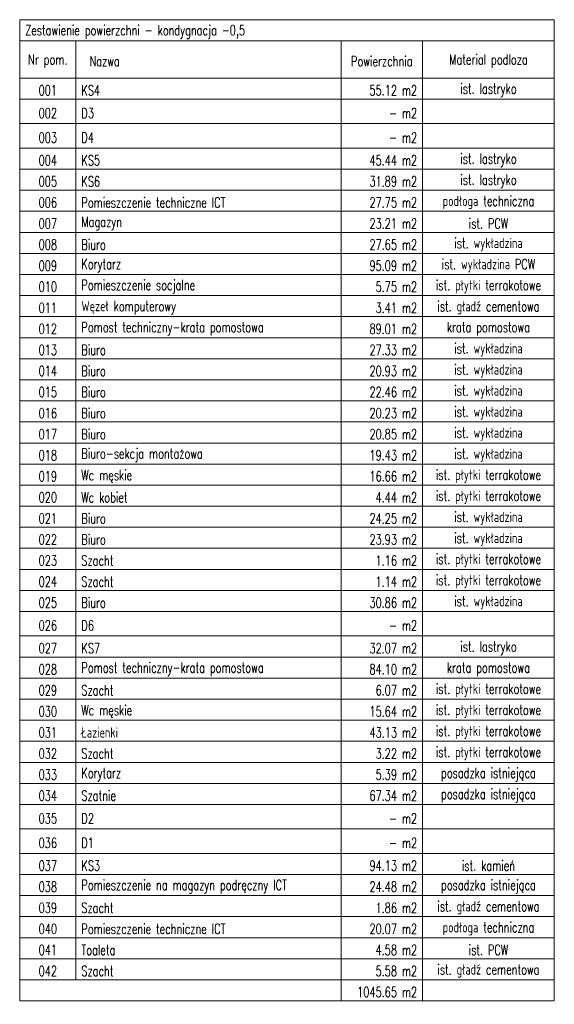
# Model space of a CAD drawing. Header units: centimetres. Extents: x -10702 to 24628, y -4437 to 19798.
# Tile 6 of 92: x -2880 to -2093, y 12430 to 13879. Entities that reach past the tile are written whole.
import ezdxf

# ---------------------------------------------------------------- set-up
doc = ezdxf.new("R2010")
doc.units = ezdxf.units.CM
doc.layers.add('ARCH_TABELKA', color=8, linetype='Continuous', lineweight=5)
doc.styles.add('ROMANSCIENKI', font='ROMANS.shx', dxfattribs={"width": 0.7})

msp = doc.modelspace()

# ---------------------------------------------------------------- linework, layer by layer
at = {"layer": 'ARCH_TABELKA', "linetype": 'Continuous', "lineweight": 5}
for p, q in [((-2879.924, 13879.327), (-2879.924, 12435.327)), ((-2093.424, 13879.327), (-2879.924, 13879.327)), ((-2093.424, 12435.327), (-2093.424, 13879.327)), ((-2879.924, 13848.327), (-2093.424, 13848.327)), ((-2797.174, 12466.327), (-2797.174, 13848.327)), ((-2407.174, 12435.327), (-2407.174, 13848.327)), ((-2287.174, 12435.327), (-2287.174, 13848.327)), ((-2879.924, 13793.327), (-2093.424, 13793.327)), ((-2879.924, 13762.327), (-2093.424, 13762.327)), ((-2879.924, 13726.327), (-2093.424, 13726.327)), ((-2879.924, 13690.327), (-2093.424, 13690.327)), ((-2879.924, 13659.327), (-2093.424, 13659.327)), ((-2879.924, 13628.327), (-2093.424, 13628.327)), ((-2879.924, 13597.327), (-2093.424, 13597.327)), ((-2879.924, 13566.327), (-2093.424, 13566.327)), ((-2879.924, 13535.327), (-2093.424, 13535.327)), ((-2879.924, 13504.327), (-2093.424, 13504.327)), ((-2879.924, 13473.327), (-2093.424, 13473.327)), ((-2879.924, 13442.327), (-2093.424, 13442.327)), ((-2879.924, 13411.327), (-2093.424, 13411.327)), ((-2879.924, 13380.327), (-2093.424, 13380.327)), ((-2879.924, 13349.327), (-2093.424, 13349.327)), ((-2879.924, 13318.327), (-2093.424, 13318.327)), ((-2879.924, 13287.327), (-2093.424, 13287.327)), ((-2879.924, 13256.327), (-2093.424, 13256.327)), ((-2879.924, 13225.327), (-2093.424, 13225.327)), ((-2879.924, 13194.327), (-2093.424, 13194.327)), ((-2879.924, 13163.327), (-2093.424, 13163.327)), ((-2879.924, 13132.327), (-2093.424, 13132.327)), ((-2879.924, 13101.327), (-2093.424, 13101.327)), ((-2879.924, 13070.327), (-2093.424, 13070.327)), ((-2879.924, 13039.327), (-2093.424, 13039.327)), ((-2879.924, 13008.327), (-2093.424, 13008.327)), ((-2879.924, 12972.327), (-2093.424, 12972.327)), ((-2879.924, 12941.327), (-2093.424, 12941.327)), ((-2879.924, 12910.327), (-2093.424, 12910.327)), ((-2879.924, 12879.327), (-2093.424, 12879.327)), ((-2879.924, 12848.327), (-2093.424, 12848.327)), ((-2879.924, 12817.327), (-2093.424, 12817.327)), ((-2879.924, 12786.327), (-2093.424, 12786.327)), ((-2879.924, 12755.327), (-2093.424, 12755.327)), ((-2879.924, 12724.327), (-2093.424, 12724.327)), ((-2879.924, 12688.327), (-2093.424, 12688.327)), ((-2879.924, 12652.327), (-2093.424, 12652.327)), ((-2879.924, 12621.327), (-2093.424, 12621.327)), ((-2879.924, 12590.327), (-2093.424, 12590.327)), ((-2879.924, 12559.327), (-2093.424, 12559.327)), ((-2879.924, 12528.327), (-2093.424, 12528.327)), ((-2879.924, 12497.327), (-2093.424, 12497.327)), ((-2879.924, 12466.327), (-2093.424, 12466.327)), ((-2879.924, 12435.327), (-2093.424, 12435.327))]:
    msp.add_line(p, q, dxfattribs=at)

# ---------------------------------------------------------------- texts
at = {"layer": 'ARCH_TABELKA', "linetype": 'Continuous', "lineweight": 5, "char_height": 15, "style": 'ROMANSCIENKI'}
for s, insert, width, attachment_point in [('Zestawienie powierzchni - kondygnacja -0,5', (-2871.924, 13861.327), 770.5, 4), ('Nr pom.', (-2838.549, 13818.327), 66.75, 5), ('Nazwa', (-2777.174, 13818.327), 350, 4), ('Powierzchnia ', (-2347.174, 13818.327), 80, 5), ('Material podloza', (-2190.299, 13818.327), 177.75, 5), ('001', (-2838.549, 13775.327), 66.75, 5), ('KS4', (-2789.174, 13775.327), 374, 4), ('55.12 m2', (-2295.174, 13775.327), 104, 6), ('ist. lastryko', (-2190.299, 13775.327), 177.75, 5), ('002', (-2838.549, 13741.827), 66.75, 5), ('D3', (-2789.174, 13741.827), 374, 4), ('- m2', (-2295.174, 13741.827), 104, 6), ('003', (-2838.549, 13705.827), 66.75, 5), ('D4', (-2789.174, 13705.827), 374, 4), ('- m2', (-2295.174, 13705.827), 104, 6), ('004', (-2838.549, 13672.327), 66.75, 5), ('KS5', (-2789.174, 13672.327), 374, 4), ('45.44 m2', (-2295.174, 13672.327), 104, 6), ('ist. lastryko', (-2190.299, 13672.327), 177.75, 5), ('005', (-2838.549, 13641.327), 66.75, 5), ('KS6', (-2789.174, 13641.327), 374, 4), ('31.89 m2', (-2295.174, 13641.327), 104, 6), ('ist. lastryko', (-2190.299, 13641.327), 177.75, 5), ('podłoga techniczna', (-2190.299, 13610.327), 177.75, 5), ('006', (-2838.549, 13610.327), 66.75, 5), ('Pomieszczenie techniczne ICT', (-2789.174, 13610.327), 374, 4), ('27.75 m2', (-2295.174, 13610.327), 104, 6), ('007', (-2838.549, 13579.327), 66.75, 5), ('Magazyn', (-2789.174, 13579.327), 374, 4), ('23.21 m2', (-2295.174, 13579.327), 104, 6), ('ist. PCW', (-2190.299, 13579.327), 177.75, 5), ('008', (-2838.549, 13548.327), 66.75, 5), ('Biuro', (-2789.174, 13548.327), 374, 4), ('27.65 m2', (-2295.174, 13548.327), 104, 6), ('ist. wykładzina', (-2190.299, 13548.327), 177.75, 5), ('ist. wykładzina PCW', (-2190.299, 13517.327), 177.75, 5), ('009', (-2838.549, 13517.327), 66.75, 5), ('Korytarz', (-2789.174, 13517.327), 374, 4), ('95.09 m2', (-2295.174, 13517.327), 104, 6), ('ist. płytki terrakotowe', (-2190.299, 13486.327), 177.75, 5), ('010', (-2838.549, 13486.327), 66.75, 5), ('Pomieszczenie socjalne', (-2789.174, 13486.327), 374, 4), ('5.75 m2', (-2295.174, 13486.327), 104, 6), ('ist. gładź cementowa', (-2190.299, 13455.327), 177.75, 5), ('011', (-2838.549, 13455.327), 66.75, 5), ('Węzeł komputerowy', (-2789.174, 13455.327), 374, 4), ('3.41 m2', (-2295.174, 13455.327), 104, 6), ('012', (-2838.549, 13424.327), 66.75, 5), ('Pomost techniczny-krata pomostowa', (-2789.174, 13424.327), 374, 4), ('89.01 m2', (-2295.174, 13424.327), 104, 6), ('krata pomostowa', (-2190.299, 13424.327), 177.75, 5), ('ist. wykładzina', (-2190.299, 13393.327), 177.75, 5), ('013', (-2838.549, 13393.327), 66.75, 5), ('Biuro', (-2789.174, 13393.327), 374, 4), ('27.33 m2', (-2295.174, 13393.327), 104, 6), ('014', (-2838.549, 13362.327), 66.75, 5), ('Biuro', (-2789.174, 13362.327), 374, 4), ('20.93 m2', (-2295.174, 13362.327), 104, 6), ('ist. wykładzina', (-2190.299, 13362.327), 177.75, 5), ('015', (-2838.549, 13331.327), 66.75, 5), ('Biuro', (-2789.174, 13331.327), 374, 4), ('22.46 m2', (-2295.174, 13331.327), 104, 6), ('ist. wykładzina', (-2190.299, 13331.327), 177.75, 5), ('016', (-2838.549, 13300.327), 66.75, 5), ('Biuro', (-2789.174, 13300.327), 374, 4), ('20.23 m2', (-2295.174, 13300.327), 104, 6), ('ist. wykładzina', (-2190.299, 13300.327), 177.75, 5), ('017', (-2838.549, 13269.327), 66.75, 5), ('Biuro', (-2789.174, 13269.327), 374, 4), ('20.85 m2', (-2295.174, 13269.327), 104, 6), ('ist. wykładzina', (-2190.299, 13269.327), 177.75, 5), ('018', (-2838.549, 13238.327), 66.75, 5), ('Biuro-sekcja montażowa', (-2789.174, 13238.327), 374, 4), ('19.43 m2', (-2295.174, 13238.327), 104, 6), ('ist. wykładzina', (-2190.299, 13238.327), 177.75, 5), ('ist. płytki terrakotowe', (-2190.299, 13207.327), 177.75, 5), ('019', (-2838.549, 13207.327), 66.75, 5), ('Wc męskie', (-2789.174, 13207.327), 374, 4), ('16.66 m2', (-2295.174, 13207.327), 104, 6), ('ist. płytki terrakotowe', (-2190.299, 13176.327), 177.75, 5), ('Wc kobiet', (-2789.174, 13176.327), 374, 4), ('020', (-2838.549, 13176.327), 66.75, 5), ('4.44 m2', (-2295.174, 13176.327), 104, 6), ('ist. wykładzina', (-2190.299, 13145.327), 177.75, 5), ('021', (-2838.549, 13145.327), 66.75, 5), ('Biuro', (-2789.174, 13145.327), 374, 4), ('24.25 m2', (-2295.174, 13145.327), 104, 6), ('022', (-2838.549, 13114.327), 66.75, 5), ('Biuro', (-2789.174, 13114.327), 374, 4), ('23.93 m2', (-2295.174, 13114.327), 104, 6), ('ist. wykładzina', (-2190.299, 13114.327), 177.75, 5), ('ist. płytki terrakotowe', (-2190.299, 13083.327), 177.75, 5), ('023', (-2838.549, 13083.327), 66.75, 5), ('Szacht', (-2789.174, 13083.327), 374, 4), ('1.16 m2', (-2295.174, 13083.327), 104, 6), ('ist. płytki terrakotowe', (-2190.299, 13052.327), 177.75, 5), ('024', (-2838.549, 13052.327), 66.75, 5), ('Szacht', (-2789.174, 13052.327), 374, 4), ('1.14 m2', (-2295.174, 13052.327), 104, 6), ('025', (-2838.549, 13021.327), 66.75, 5), ('Biuro', (-2789.174, 13021.327), 374, 4), ('30.86 m2', (-2295.174, 13021.327), 104, 6), ('ist. wykładzina', (-2190.299, 13021.327), 177.75, 5), ('026', (-2838.549, 12987.827), 66.75, 5), ('D6', (-2789.174, 12987.827), 374, 4), ('- m2', (-2295.174, 12987.827), 104, 6), ('027', (-2838.549, 12954.327), 66.75, 5), ('KS7', (-2789.174, 12954.327), 374, 4), ('32.07 m2', (-2295.174, 12954.327), 104, 6), ('ist. lastryko', (-2190.299, 12954.327), 177.75, 5), ('028', (-2838.549, 12923.327), 66.75, 5), ('Pomost techniczny-krata pomostowa', (-2789.174, 12923.327), 374, 4), ('84.10 m2', (-2295.174, 12923.327), 104, 6), ('krata pomostowa', (-2190.299, 12923.327), 177.75, 5), ('ist. płytki terrakotowe', (-2190.299, 12892.327), 177.75, 5), ('029', (-2838.549, 12892.327), 66.75, 5), ('Szacht', (-2789.174, 12892.327), 374, 4), ('6.07 m2', (-2295.174, 12892.327), 104, 6), ('ist. płytki terrakotowe', (-2190.299, 12861.327), 177.75, 5), ('030', (-2838.549, 12861.327), 66.75, 5), ('Wc męskie', (-2789.174, 12861.327), 374, 4), ('15.64 m2', (-2295.174, 12861.327), 104, 6), ('ist. płytki terrakotowe', (-2190.299, 12830.327), 177.75, 5), ('031', (-2838.549, 12830.327), 66.75, 5), ('Łazienki', (-2789.174, 12830.327), 374, 4), ('43.13 m2', (-2295.174, 12830.327), 104, 6), ('ist. płytki terrakotowe', (-2190.299, 12799.327), 177.75, 5), ('Szacht', (-2789.174, 12799.327), 374, 4), ('032', (-2838.549, 12799.327), 66.75, 5), ('3.22 m2', (-2295.174, 12799.327), 104, 6), ('posadzka istniejąca', (-2190.299, 12768.327), 177.75, 5), ('033', (-2838.549, 12768.327), 66.75, 5), ('Korytarz', (-2789.174, 12768.327), 374, 4), ('5.39 m2', (-2295.174, 12768.327), 104, 6), ('posadzka istniejąca', (-2190.299, 12737.327), 177.75, 5), ('034', (-2838.549, 12737.327), 66.75, 5), ('Szatnie', (-2789.174, 12737.327), 374, 4), ('67.34 m2', (-2295.174, 12737.327), 104, 6), ('035', (-2838.549, 12703.827), 66.75, 5), ('D2', (-2789.174, 12703.827), 374, 4), ('- m2', (-2295.174, 12703.827), 104, 6), ('036', (-2838.549, 12667.827), 66.75, 5), ('D1', (-2789.174, 12667.827), 374, 4), ('- m2', (-2295.174, 12667.827), 104, 6), ('037', (-2838.549, 12634.327), 66.75, 5), ('KS3', (-2789.174, 12634.327), 374, 4), ('94.13 m2', (-2295.174, 12634.327), 104, 6), ('ist. kamień', (-2190.299, 12634.327), 177.75, 5), ('Pomieszczenie na magazyn podręczny ICT', (-2789.174, 12603.327), 374, 4), ('posadzka istniejąca', (-2190.299, 12603.327), 177.75, 5), ('038', (-2838.549, 12603.327), 66.75, 5), ('24.48 m2', (-2295.174, 12603.327), 104, 6), ('ist. gładź cementowa', (-2190.299, 12572.327), 177.75, 5), ('039', (-2838.549, 12572.327), 66.75, 5), ('Szacht', (-2789.174, 12572.327), 374, 4), ('1.86 m2', (-2295.174, 12572.327), 104, 6), ('podłoga techniczna', (-2190.299, 12541.327), 177.75, 5), ('040', (-2838.549, 12541.327), 66.75, 5), ('Pomieszczenie techniczne ICT', (-2789.174, 12541.327), 374, 4), ('20.07 m2', (-2295.174, 12541.327), 104, 6), ('041', (-2838.549, 12510.327), 66.75, 5), ('Toaleta', (-2789.174, 12510.327), 374, 4), ('4.58 m2', (-2295.174, 12510.327), 104, 6), ('ist. PCW', (-2190.299, 12510.327), 177.75, 5), ('ist. gładź cementowa', (-2190.299, 12479.327), 177.75, 5), ('042', (-2838.549, 12479.327), 66.75, 5), ('Szacht', (-2789.174, 12479.327), 374, 4), ('5.58 m2', (-2295.174, 12479.327), 104, 6), ('1045.65 m2', (-2295.174, 12448.327), 104, 6)]:
    msp.add_mtext(s, dxfattribs=dict(at, insert=insert, width=width, attachment_point=attachment_point))

doc.saveas('drawing.dxf')
